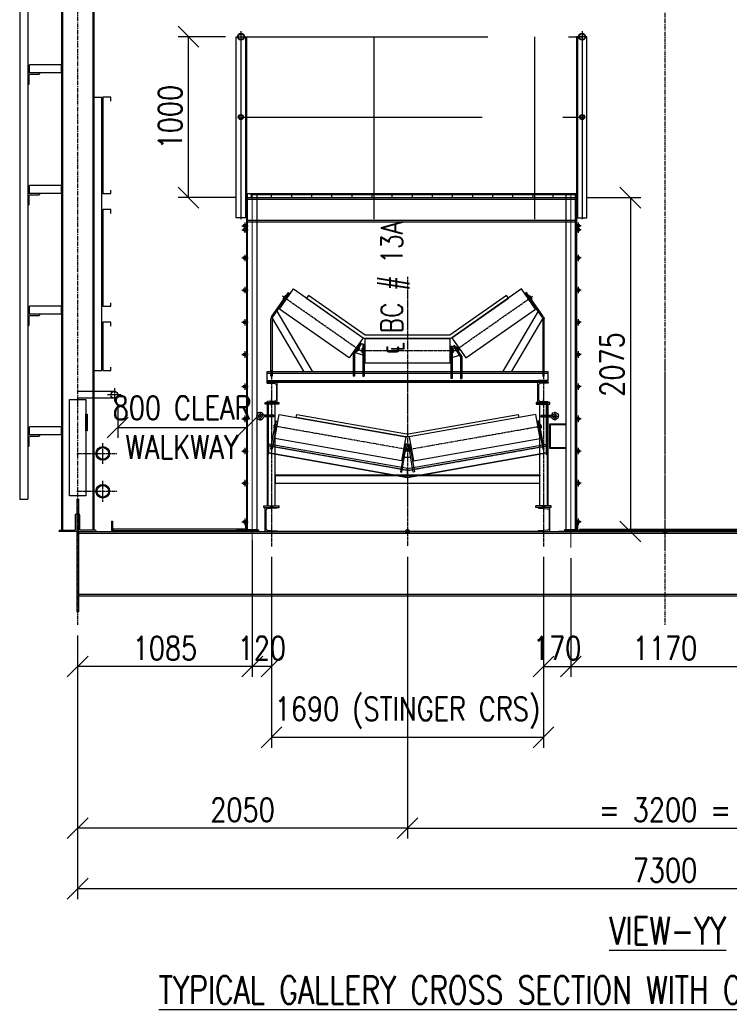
# Model space of a CAD drawing. Header units: inches. Extents: x -204116 to 930598, y -391373 to 256461.
# Tile 2 of 95: x 283117 to 287527, y -212808 to -206689. Entities that reach past the tile are written whole.
import ezdxf

# ---------------------------------------------------------------- set-up
doc = ezdxf.new("R2010")
doc.units = ezdxf.units.IN
doc.header["$LTSCALE"] = 10
doc.header["$MEASUREMENT"] = 0
doc.header["$PDMODE"] = 1
doc.header["$PDSIZE"] = 1000
for name, pattern in [('CENTER', [2, 1.25, -0.25, 0.25, -0.25]), ('CENTRE', [1.5, 0.75, -0.25, 0.25, -0.25]), ('HIDDEN', [0.375, 0.25, -0.125]), ('PHANTOM2', [1.25, 0.625, -0.125, 0.125, -0.125, 0.125, -0.125])]:
    doc.linetypes.add(name, pattern=pattern)
doc.layers.get('Defpoints').update_dxf_attribs({"lineweight": 25})
for name, color, linetype, lineweight in [('CENTER', 2, 'CENTER', 25), ('DIM', 6, 'Continuous', 25), ('HIDDEN', 1, 'HIDDEN', 25), ('PAH', 145, 'PHANTOM2', 9)]:
    doc.layers.add(name, color=color, linetype=linetype, lineweight=lineweight)
for name, color, linetype in [('CENTRE', 1, 'CENTER'), ('SS', 7, 'Continuous'), ('Steel Structure', 4, 'Continuous')]:
    doc.layers.add(name, color=color, linetype=linetype)
doc.styles.add('romans', font='romans.shx', dxfattribs={"width": 0.8})
doc.dimstyles.new('DIM225', dxfattribs={"dimscale": 500, "dimtxt": 2.25, "dimasz": 2, "dimexe": 1, "dimexo": 1, "dimtad": 1, "dimdec": 0, "dimzin": 9, "dimdsep": 46, "dimtxsty": 'romans', "dimblk": 'OBLIQUE', "dimcen": 0, "dimclrd": 1, "dimclre": 1, "dimclrt": 256, "dimadec": 1, "dimazin": 2, "dimtfac": 1, "dimtdec": 0, "dimtmove": 0, "dimatfit": 2, "dimfxl": 1, "dimtolj": 1, "dimtzin": 0, "dimarcsym": 0})

# ---------------------------------------------------------------- blocks, each defined once
blk = doc.blocks.new('_Oblique')
at = {"color": 0, "linetype": 'ByBlock', "lineweight": -2}
blk.add_line((-0.5, -0.5), (0.5, 0.5), dxfattribs=at)
blk = doc.blocks.new('*D591')
at = {"color": 1, "lineweight": -2, "transparency": 16777216}
for p, q in [((284682, -210026.7), (284682, -211213)), ((286372, -210026.7), (286372, -211213)), ((284682, -211148), (286372, -211148))]:
    blk.add_line(p, q, dxfattribs=at)
at = {"layer": 'Defpoints', "color": 0, "transparency": 16777216}
for p in [(284682, -209961.7), (286372, -209961.7), (286372, -211148)]:
    blk.add_point(p, dxfattribs=at)
at = {"color": 1, "lineweight": -2, "transparency": 16777216, "xscale": 130, "yscale": 130, "zscale": 130, "rotation": 180}
blk.add_blockref('_Oblique', (284682, -211148), dxfattribs=at)
at = {"color": 1, "lineweight": -2, "transparency": 16777216, "xscale": 130, "yscale": 130, "zscale": 130}
blk.add_blockref('_Oblique', (286372, -211148), dxfattribs=at)
at = {"transparency": 16777216, "insert": (285527, -210995.9), "char_height": 146.25, "attachment_point": 5, "style": 'romans'}
blk.add_mtext('\\A1;1690 (STINGER CRS)', dxfattribs=at)
blk = doc.blocks.new('*D592')
at = {"color": 1, "lineweight": -2, "transparency": 16777216}
for p, q in [((289040.9, -208669.2), (291453.3, -208669.2)), ((291388.3, -208669.2), (291388.3, -209869.2)), ((286437, -209869.2), (291453.3, -209869.2))]:
    blk.add_line(p, q, dxfattribs=at)
at = {"layer": 'Defpoints', "color": 0, "transparency": 16777216}
for p in [(288975.9, -208669.2), (286372, -209869.2), (291388.3, -209869.2)]:
    blk.add_point(p, dxfattribs=at)
at = {"color": 1, "lineweight": -2, "transparency": 16777216, "xscale": 130, "yscale": 130, "zscale": 130}
for p, rotation in [((291388.3, -208669.2), 90), ((291388.3, -209869.2), 270)]:
    blk.add_blockref('_Oblique', p, dxfattribs=dict(at, rotation=rotation))
at = {"transparency": 16777216, "insert": (291274.6, -209269.2), "char_height": 146.25, "attachment_point": 5, "rotation": 90, "style": 'romans'}
blk.add_mtext('\\A1;1200', dxfattribs=at)
blk = doc.blocks.new('A$C4F98441A')
for points in [[(0, 65), (1.8, 65, -0.414214), (6, 60.8), (6, 10.2, 0.414214), (10.2, 6), (60.8, 6, -0.414214), (65, 1.8), (65, 0)], [(0, 65), (0, 65, -1.175578), (0, 65), (0, 0), (65, 0)]]:
    blk.add_lwpolyline(points, format="xyb")
blk = doc.blocks.new('*D595')
at = {"color": 1, "lineweight": -2, "transparency": 16777216}
for p, q in [((284562, -209924.2), (284562, -210773.3)), ((284682, -210026.7), (284682, -210773.3)), ((284682, -210708.3), (284562, -210708.3))]:
    blk.add_line(p, q, dxfattribs=at)
at = {"layer": 'Defpoints', "color": 0, "transparency": 16777216}
for p in [(284562, -209859.2, 1126582803.5), (284682, -209961.7), (284562, -210708.3)]:
    blk.add_point(p, dxfattribs=at)
at = {"color": 1, "lineweight": -2, "transparency": 16777216, "xscale": 130, "yscale": 130, "zscale": 130, "rotation": 180}
blk.add_blockref('_Oblique', (284562, -210708.3), dxfattribs=at)
at = {"color": 1, "lineweight": -2, "transparency": 16777216, "xscale": 130, "yscale": 130, "zscale": 130}
blk.add_blockref('_Oblique', (284682, -210708.3), dxfattribs=at)
at = {"transparency": 16777216, "insert": (284622, -210594.6), "char_height": 146.25, "attachment_point": 5, "style": 'romans'}
blk.add_mtext('\\A1;120', dxfattribs=at)
blk = doc.blocks.new('*D596')
at = {"color": 1, "lineweight": -2, "transparency": 16777216}
for p, q in [((285527, -210026.7), (285527, -211778.2)), ((288727, -210026.7), (288727, -211778.2)), ((285527, -211713.2), (288727, -211713.2))]:
    blk.add_line(p, q, dxfattribs=at)
at = {"layer": 'Defpoints', "color": 0, "transparency": 16777216}
for p in [(285527, -209961.7), (288727, -209961.7), (288727, -211713.2)]:
    blk.add_point(p, dxfattribs=at)
at = {"color": 1, "lineweight": -2, "transparency": 16777216, "xscale": 130, "yscale": 130, "zscale": 130, "rotation": 180}
blk.add_blockref('_Oblique', (285527, -211713.2), dxfattribs=at)
at = {"color": 1, "lineweight": -2, "transparency": 16777216, "xscale": 130, "yscale": 130, "zscale": 130}
blk.add_blockref('_Oblique', (288727, -211713.2), dxfattribs=at)
at = {"transparency": 16777216, "insert": (287127, -211599.5), "char_height": 146.25, "attachment_point": 5, "style": 'romans'}
blk.add_mtext('\\A1;= 3200 =', dxfattribs=at)
blk = doc.blocks.new('*D598')
at = {"color": 1, "lineweight": -2, "transparency": 16777216}
for p, q in [((285527, -210026.7), (285527, -211778.2)), ((283477, -210514.8), (283477, -211778.2)), ((285527, -211713.2), (283477, -211713.2))]:
    blk.add_line(p, q, dxfattribs=at)
at = {"layer": 'Defpoints', "color": 0, "transparency": 16777216}
for p in [(285527, -209961.7), (283477, -210449.8), (283477, -211713.2)]:
    blk.add_point(p, dxfattribs=at)
at = {"color": 1, "lineweight": -2, "transparency": 16777216, "xscale": 130, "yscale": 130, "zscale": 130, "rotation": 180}
blk.add_blockref('_Oblique', (283477, -211713.2), dxfattribs=at)
at = {"color": 1, "lineweight": -2, "transparency": 16777216, "xscale": 130, "yscale": 130, "zscale": 130}
blk.add_blockref('_Oblique', (285527, -211713.2), dxfattribs=at)
at = {"transparency": 16777216, "insert": (284502, -211599.5), "char_height": 146.25, "attachment_point": 5, "style": 'romans'}
blk.add_mtext('\\A1;2050', dxfattribs=at)
blk = doc.blocks.new('*D599')
at = {"color": 1, "lineweight": -2, "transparency": 16777216}
for p, q in [((283477, -210514.8), (283477, -212153.3)), ((290777, -210514.8), (290777, -212153.3)), ((283477, -212088.3), (290777, -212088.3))]:
    blk.add_line(p, q, dxfattribs=at)
at = {"layer": 'Defpoints', "color": 0, "transparency": 16777216}
for p in [(283477, -210449.8), (290777, -210449.8), (290777, -212088.3)]:
    blk.add_point(p, dxfattribs=at)
at = {"color": 1, "lineweight": -2, "transparency": 16777216, "xscale": 130, "yscale": 130, "zscale": 130, "rotation": 180}
blk.add_blockref('_Oblique', (283477, -212088.3), dxfattribs=at)
at = {"color": 1, "lineweight": -2, "transparency": 16777216, "xscale": 130, "yscale": 130, "zscale": 130}
blk.add_blockref('_Oblique', (290777, -212088.3), dxfattribs=at)
at = {"transparency": 16777216, "insert": (287127, -211974.5), "char_height": 146.25, "attachment_point": 5, "style": 'romans'}
blk.add_mtext('\\A1;7300', dxfattribs=at)
blk = doc.blocks.new('*D601')
at = {"color": 1, "lineweight": -2, "transparency": 16777216}
for p, q in [((286372, -210026.7), (286372, -210773.3)), ((286542, -210034.2), (286542, -210773.3)), ((286372, -210708.3), (286542, -210708.3))]:
    blk.add_line(p, q, dxfattribs=at)
at = {"layer": 'Defpoints', "color": 0, "transparency": 16777216}
for p in [(286372, -209961.7), (286542, -209969.2, 1126582803.5), (286542, -210708.3)]:
    blk.add_point(p, dxfattribs=at)
at = {"color": 1, "lineweight": -2, "transparency": 16777216, "xscale": 130, "yscale": 130, "zscale": 130, "rotation": 180}
blk.add_blockref('_Oblique', (286372, -210708.3), dxfattribs=at)
at = {"color": 1, "lineweight": -2, "transparency": 16777216, "xscale": 130, "yscale": 130, "zscale": 130}
blk.add_blockref('_Oblique', (286542, -210708.3), dxfattribs=at)
at = {"transparency": 16777216, "insert": (286457, -210594.6), "char_height": 146.25, "attachment_point": 5, "style": 'romans'}
blk.add_mtext('\\A1;170', dxfattribs=at)
blk = doc.blocks.new('cabletray')
for p, q in [((-100, 150), (-100, 145)), ((-100, 5), (-100, 0))]:
    blk.add_line(p, q)
for points in [[(-100, 150), (0, 150), (0, 0), (-100, 0)], [(-100, 145), (-5, 145), (-5, 5), (-100, 5)]]:
    blk.add_lwpolyline(points)
blk = doc.blocks.new('*D586')
at = {"color": 1, "lineweight": -2, "transparency": 16777216}
for p, q in [((284562, -209930.5), (284562, -210773.3)), ((283477, -210514.8), (283477, -210773.3)), ((284562, -210708.3), (283477, -210708.3))]:
    blk.add_line(p, q, dxfattribs=at)
at = {"layer": 'Defpoints', "color": 0, "transparency": 16777216}
for p in [(284562, -209865.5, 1102998278.8), (283477, -210449.8), (283477, -210708.3)]:
    blk.add_point(p, dxfattribs=at)
at = {"color": 1, "lineweight": -2, "transparency": 16777216, "xscale": 130, "yscale": 130, "zscale": 130, "rotation": 180}
blk.add_blockref('_Oblique', (283477, -210708.3), dxfattribs=at)
at = {"color": 1, "lineweight": -2, "transparency": 16777216, "xscale": 130, "yscale": 130, "zscale": 130}
blk.add_blockref('_Oblique', (284562, -210708.3), dxfattribs=at)
at = {"transparency": 16777216, "insert": (284019.5, -210594.6), "char_height": 146.25, "attachment_point": 5, "style": 'romans'}
blk.add_mtext('\\A1;1085', dxfattribs=at)
blk = doc.blocks.new('c')
for p, q in [((12.5, 0), (-12.5, 0)), ((0, 12.5), (0, -12.5))]:
    blk.add_line(p, q)
blk.add_circle((0, 0), 12.5)
blk = doc.blocks.new('dsgsgasdg')
at = {"layer": 'CENTER'}
for p, q in [((0, 1070.1), (0, -98)), ((570.8, 1030.2), (570.8, 41.7)), ((529.2, 959.8), (612.4, 959.8)), ((529.2, 459.8), (612.4, 459.8))]:
    blk.add_line(p, q, dxfattribs=at)
at = {"layer": 'Steel Structure'}
for p, q in [((550, 959.8), (550, 45.6)), ((591.6, 959.8), (591.6, 45.6)), ((591.6, 45.6), (550, 45.6))]:
    blk.add_line(p, q, dxfattribs=at)
blk.add_lwpolyline([(528.3, 6), (-528.3, 6), (-528.3, 15), (528.3, 15)], close=True, dxfattribs=at)
for centre in [(570.8, 959.8), (570.8, 459.8)]:
    blk.add_circle(centre, 20.8, dxfattribs=at)
blk.add_blockref('c', (0, 0))
blk.add_blockref('A$C4F98441A', (-550, 0), dxfattribs=at)
at = {"layer": 'Steel Structure', "xscale": -1}
blk.add_blockref('A$C4F98441A', (550, 0), dxfattribs=at)
blk = doc.blocks.new('gdrgdgsr')
at = {"layer": 'DIM', "color": 8}
for p, q in [((0, 0), (0, -1700)), ((0, 0), (50, 0)), ((50, -1700), (50, 0)), ((0, -1700), (50, -1700))]:
    blk.add_line(p, q, dxfattribs=at)
at = {"layer": 'DIM', "color": 1}
for points in [[(107.4, -24.8), (107.4, 0), (57.4, 0), (57.4, -600), (107.4, -600), (107.4, -579.6)], [(107.4, -724.8), (107.4, -700), (57.4, -700), (57.4, -1300), (107.4, -1300), (107.4, -1279.6)], [(107.4, -1424.8), (107.4, -1400), (57.4, -1400), (57.4, -1700), (107.4, -1700), (107.4, -1679.6)]]:
    blk.add_lwpolyline(points, dxfattribs=at)
blk = doc.blocks.new('*D588')
at = {"color": 1, "lineweight": -2, "transparency": 16777216}
for p, q in [((283726, -209084.4), (283726, -209287.8)), ((284526, -209032.2), (284526, -209287.8)), ((283726, -209222.8), (284526, -209222.8))]:
    blk.add_line(p, q, dxfattribs=at)
at = {"layer": 'Defpoints', "color": 0, "transparency": 16777216}
for p in [(284526, -208967.2), (283726, -209019.4), (284526, -209222.8)]:
    blk.add_point(p, dxfattribs=at)
at = {"color": 1, "lineweight": -2, "transparency": 16777216, "xscale": 130, "yscale": 130, "zscale": 130, "rotation": 180}
blk.add_blockref('_Oblique', (283726, -209222.8), dxfattribs=at)
at = {"color": 1, "lineweight": -2, "transparency": 16777216, "xscale": 130, "yscale": 130, "zscale": 130}
blk.add_blockref('_Oblique', (284526, -209222.8), dxfattribs=at)
at = {"transparency": 16777216, "insert": (284126, -209222.8), "char_height": 146.25, "attachment_point": 5, "style": 'romans'}
blk.add_mtext('\\A1;800 CLEAR\\PWALKWAY', dxfattribs=at)
blk = doc.blocks.new('*D589')
at = {"color": 1, "lineweight": -2, "transparency": 16777216}
for p, q in [((286542, -210034.2), (286542, -210773.4)), ((287712, -210034.2), (287712, -210773.4)), ((286542, -210708.4), (287712, -210708.4))]:
    blk.add_line(p, q, dxfattribs=at)
at = {"layer": 'Defpoints', "color": 0, "transparency": 16777216}
for p in [(286542, -209969.2, 1126582803.5), (287712, -209969.2, 1126582803.5), (287712, -210708.4)]:
    blk.add_point(p, dxfattribs=at)
at = {"color": 1, "lineweight": -2, "transparency": 16777216, "xscale": 130, "yscale": 130, "zscale": 130, "rotation": 180}
blk.add_blockref('_Oblique', (286542, -210708.4), dxfattribs=at)
at = {"color": 1, "lineweight": -2, "transparency": 16777216, "xscale": 130, "yscale": 130, "zscale": 130}
blk.add_blockref('_Oblique', (287712, -210708.4), dxfattribs=at)
at = {"transparency": 16777216, "insert": (287127, -210594.6), "char_height": 146.25, "attachment_point": 5, "style": 'romans'}
blk.add_mtext('\\A1;1170', dxfattribs=at)
blk = doc.blocks.new('A$C4DF90678')
for p, q in [((33.9, 6.5), (26.3, 0)), ((101.8, -3.2), (35.3, -3.2)), ((101.8, -13.2), (38.8, -13.2)), ((101.8, -3.2), (101.8, -13.2))]:
    blk.add_line(p, q)
for centre, radius, start, end in [((16.8, -8.2), 22.5, 40.81865, 347.16041), ((16.8, -8.2), 12.5, 40.81865, 356.90142), ((35.3, -9.2), 6, 90, 176.90142)]:
    blk.add_arc(centre, radius, start, end)
at = {"layer": 'CENTRE', "ltscale": 2}
for p, q in [((16.8, 19.3), (16.8, -35.7)), ((105.7, -8.2), (-10.7, -8.2))]:
    blk.add_line(p, q, dxfattribs=at)
blk = doc.blocks.new('*D603')
at = {"color": 1, "lineweight": -2, "transparency": 16777216}
for p, q in [((284397, -206794.2), (284101.1, -206794.2)), ((284166.1, -207794.2), (284166.1, -206794.2)), ((284462, -207794.2), (284101.1, -207794.2))]:
    blk.add_line(p, q, dxfattribs=at)
at = {"layer": 'Defpoints', "color": 0, "transparency": 16777216}
for p in [(284166.1, -206794.2), (284462, -206794.2, 599003346.4), (284527, -207794.2, 599003346.4)]:
    blk.add_point(p, dxfattribs=at)
at = {"color": 1, "lineweight": -2, "transparency": 16777216, "xscale": 130, "yscale": 130, "zscale": 130}
for p, rotation in [((284166.1, -206794.2), 90), ((284166.1, -207794.2), 270)]:
    blk.add_blockref('_Oblique', p, dxfattribs=dict(at, rotation=rotation))
at = {"transparency": 16777216, "insert": (284052.4, -207294.2), "char_height": 146.25, "attachment_point": 5, "rotation": 90, "style": 'romans'}
blk.add_mtext('\\A1;1000', dxfattribs=at)
blk = doc.blocks.new('*D590')
at = {"color": 1, "lineweight": -2, "transparency": 16777216}
for p, q in [((286642, -207794.2), (286977.1, -207794.2)), ((286912.1, -207794.2), (286912.1, -209869.2)), ((286657.1, -209869.2), (286977.1, -209869.2))]:
    blk.add_line(p, q, dxfattribs=at)
at = {"layer": 'Defpoints', "color": 0, "transparency": 16777216}
for p in [(286577, -207794.2, 697724271.9), (286592.1, -209869.2), (286912.1, -209869.2)]:
    blk.add_point(p, dxfattribs=at)
at = {"color": 1, "lineweight": -2, "transparency": 16777216, "xscale": 130, "yscale": 130, "zscale": 130}
for p, rotation in [((286912.1, -207794.2), 90), ((286912.1, -209869.2), 270)]:
    blk.add_blockref('_Oblique', p, dxfattribs=dict(at, rotation=rotation))
at = {"transparency": 16777216, "insert": (286798.3, -208831.7), "char_height": 146.25, "attachment_point": 5, "rotation": 90, "style": 'romans'}
blk.add_mtext('\\A1;2075', dxfattribs=at)
blk = doc.blocks.new('idler 152.4 x 530')
at = {"color": 8}
for p, q in [((-278, -8.7), (-269, 8.7)), ((-278, 8.7), (-269, -8.7)), ((278, -8.7), (269, 8.7)), ((278, 8.7), (269, -8.7))]:
    blk.add_line(p, q, dxfattribs=at)
for points in [[(-265, 76.2), (-265, -76.2), (265, -76.2), (265, 76.2)], [(-278, -8.7), (-269, -8.7), (-269, 8.7), (-278, 8.7)], [(278, -8.7), (269, -8.7), (269, 8.7), (278, 8.7)]]:
    blk.add_lwpolyline(points, close=True)
for points in [[(-281, 12.5), (-283, 10.6), (-283, -10.6), (-281, -12.5)], [(-265, -12.5), (-281, -12.5), (-281, 12.5), (-265, 12.5)], [(265, -12.5), (281, -12.5), (281, 12.5), (265, 12.5)], [(281, 12.5), (283, 10.6), (283, -10.6), (281, -12.5)]]:
    blk.add_lwpolyline(points)
at = {"layer": 'CENTER'}
blk.add_line((-294.3, 0), (294.3, 0), dxfattribs=at)
blk = doc.blocks.new('idler 152.4 x 800')
at = {"color": 8}
for p, q in [((-413, -8.7), (-404, 8.7)), ((-413, 8.7), (-404, -8.7)), ((413, -8.7), (404, 8.7)), ((413, 8.7), (404, -8.7))]:
    blk.add_line(p, q, dxfattribs=at)
for points in [[(-400, 76.2), (-400, -76.2), (400, -76.2), (400, 76.2)], [(-413, -8.7), (-404, -8.7), (-404, 8.7), (-413, 8.7)], [(413, -8.7), (404, -8.7), (404, 8.7), (413, 8.7)]]:
    blk.add_lwpolyline(points, close=True)
for points in [[(-416, 12.5), (-418, 10.6), (-418, -10.6), (-416, -12.5)], [(-400, -12.5), (-416, -12.5), (-416, 12.5), (-400, 12.5)], [(400, -12.5), (416, -12.5), (416, 12.5), (400, 12.5)], [(416, 12.5), (418, 10.6), (418, -10.6), (416, -12.5)]]:
    blk.add_lwpolyline(points)
at = {"layer": 'CENTER'}
blk.add_line((-423.6, 0), (423.6, 0), dxfattribs=at)
at = {"rotation": 350.0000000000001}
blk.add_blockref('A$C4DF90678', (-1303.7, 374.8), dxfattribs=at)
at = {"xscale": -1.000000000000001, "rotation": 350.0000000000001}
blk.add_blockref('A$C4DF90678', (531.6, 51.1), dxfattribs=at)
blk = doc.blocks.new('A$C11B62F13')
at = {"color": 8}
for p, q in [((-24.8, 40.3), (-24.8, -159)), ((-16.8, 40.3), (-24.8, 40.3)), ((-16.8, 40.3), (-9.4, 42.6)), ((-16.8, 40.3), (-16.8, -159)), ((-2.8, 47.2), (-9.4, 42.6)), ((35.4, -21.3), (-9.4, 42.6)), ((43.4, -18.8), (-2.8, 47.2)), ((-16.8, -27.8), (29.7, -13.2)), ((43.4, -18.8), (35.4, -21.3)), ((35.4, -21.3), (35.4, -159)), ((43.4, -18.8), (43.4, -159)), ((-16.8, -159), (-24.8, -159)), ((35.4, -159), (43.4, -159))]:
    blk.add_line(p, q, dxfattribs=at)
blk = doc.blocks.new('sidestrip')
at = {"color": 8}
for p, q in [((-92.4, -110.4), (13, 40.1)), ((-85.9, -115), (19.5, 35.6)), ((13, 40.1), (19.5, 35.6)), ((-87.9, -119.1), (108.2, -451.8)), ((-59.7, -76.4), (161.2, -451.8)), ((-96.6, -479.7), (-96.6, -123.6)), ((-88.6, -123.6), (-88.6, -479.7)), ((-88.6, -479.7), (-96.6, -479.7))]:
    blk.add_line(p, q, dxfattribs=at)
for radius in [23, 15]:
    blk.add_arc((-73.6, -123.6), radius, 145, 180, dxfattribs=at)
blk = doc.blocks.new('A$C5D5047CE')
h = blk.add_hatch(color=256)
h.dxf.hatch_style = 1
h.paths.add_polyline_path([(0, 0), (9, 0), (9, -8), (0, -8)])
h.paths.add_polyline_path([(-9, 0), (0, 0), (0, -8), (-9, -8)])
for p, q in [((-9, -8), (-9, 0)), ((9, -8), (9, 0))]:
    blk.add_line(p, q)
blk.add_lwpolyline([(35, 0), (-13.6, 0, 0.414214), (-27.5, -16.9), (-27.5, -325), (-19.5, -325), (-19.5, -13.9, -0.414214), (-13.6, -8), (35, -8)], format="xyb", close=True)
at = {"layer": 'CENTER', "ltscale": 2}
blk.add_line((0, -19.8), (0, 22.3), dxfattribs=at)
blk = doc.blocks.new('A$C0A2C32C1')
blk.add_line((9.7, -54.8), (-868.2, -54.8))
blk.add_lwpolyline([(0, 0), (-877.8, 0), (-868.2, -54.8), (9.7, -54.8)], close=True)
at = {"layer": 'HIDDEN', "color": 3, "linetype": 'HIDDEN'}
blk.add_line((2, -11.4), (-875.8, -11.4), dxfattribs=at)
blk = doc.blocks.new('center')
at = {"color": 8}
for p, q in [((-5.3, 33.9), (5.3, 33.9)), ((-19.4, -46.1), (19.4, -46.1))]:
    blk.add_line(p, q, dxfattribs=at)
for points in [[(-35.9, -140), (-5.3, 33.9), (-13.2, 35.3), (-43.8, -138.6)], [(35.9, -140), (5.3, 33.9), (13.2, 35.3), (43.8, -138.6)]]:
    blk.add_lwpolyline(points, close=True, dxfattribs=at)
blk = doc.blocks.new('conv. gallery wanakbori 1400')
for p, q in [((823, 345), (-823, 345)), ((823, 350), (823, 345)), ((-892.5, 160), (-797.5, 160)), ((-892.5, 150), (-892.5, 160)), ((-892.5, 150), (-797.5, 150)), ((-797.5, 150), (-797.5, 160)), ((892.5, 160), (797.5, 160)), ((797.5, 150), (797.5, 160)), ((892.5, 150), (797.5, 150)), ((892.5, 150), (892.5, 160)), ((804.4, 0), (-805, 0))]:
    blk.add_line(p, q)
at = {"color": 181}
for points in [[(616, 1466.5), (263.9, 1220), (-263.9, 1220), (-616, 1466.5), (-627.4, 1450.1), (-275.4, 1203.6, 0.153915), (-263.9, 1200), (263.9, 1200, 0.153915), (275.4, 1203.6), (627.4, 1450.1)], [(691.2, 708.2), (10, 588.1, -0.087489), (-10, 588.1), (-691.2, 708.2), (-687.7, 727.9), (-6.5, 607.8, 0.087489), (6.5, 607.8), (687.7, 727.9)]]:
    blk.add_lwpolyline(points, format="xyb", close=True, dxfattribs=at)
for points in [[(875, 992.8), (-875, 992.8), (-875, 938), (875, 938)], [(-800, 792), (-885, 792), (-885, 802), (-800, 802)], [(800, 792), (885, 792), (885, 802), (800, 802)], [(-873, 160), (-823, 160), (-823, 792), (-873, 792)], [(873, 160), (823, 160), (823, 792), (873, 792)], [(-823, 300), (823, 300), (823, 350), (-823, 350)]]:
    blk.add_lwpolyline(points, close=True)
at = {"color": 4}
blk.add_lwpolyline([(-875, 927), (875, 927), (875, 930), (-875, 930)], close=True, dxfattribs=at)
for points in [[(-810, 927), (-875, 927, 0.414214), (-870, 922), (-824.5, 918.9, -0.414214), (-815, 909.4), (-815, 819.6, -0.414214), (-824.5, 810.1), (-870, 807, 0.414214), (-875, 802), (-810, 802)], [(-810, 927), (-875, 927, 0.414214), (-870, 922), (-824.5, 918.9, -0.414214), (-815, 909.4), (-815, 819.6, -0.414214), (-824.5, 810.1), (-870, 807, 0.414214), (-875, 802), (-810, 802)], [(810, 927), (875, 927, -0.414214), (870, 922), (824.5, 918.9, 0.414214), (815, 909.4), (815, 819.6, 0.414214), (824.5, 810.1), (870, 807, -0.414214), (875, 802), (810, 802)], [(810, 927), (875, 927, -0.414214), (870, 922), (824.5, 918.9, 0.414214), (815, 909.4), (815, 819.6, 0.414214), (824.5, 810.1), (870, 807, -0.414214), (875, 802), (810, 802)]]:
    blk.add_lwpolyline(points, format="xyb", close=True)
at = {"color": 2}
for points in [[(-812.5, 938), (-812.5, 930), (-872.5, 930), (-872.5, 938)], [(812.5, 938), (812.5, 930), (872.5, 930), (872.5, 938)]]:
    blk.add_lwpolyline(points, close=True, dxfattribs=at)
at = {"color": 8}
for points in [[(-848.4, 512.2), (-817.8, 686.1), (-809.9, 684.7), (-840.5, 510.8)], [(848.4, 512.2), (817.8, 686.1), (809.9, 684.7), (840.5, 510.8)]]:
    blk.add_lwpolyline(points, close=True, dxfattribs=at)
at = {"layer": 'CENTER'}
for p, q in [((0, 1582.6), (0, -92.6)), ((-845, 1003.2), (-845, -92.6)), ((845, 1003.2), (845, -92.6)), ((-845, 183.4), (-845, 133.3)), ((845, 183.4), (845, 133.3))]:
    blk.add_line(p, q, dxfattribs=at)
at = {"layer": 'HIDDEN', "color": 3, "linetype": 'HIDDEN'}
for p, q in [((875, 981.4), (-875, 981.4)), ((-868, 792), (-868, 160)), ((868, 792), (868, 160))]:
    blk.add_line(p, q, dxfattribs=at)
at = {"layer": 'HIDDEN'}
for p, q in [((-854, 160), (-854, 150)), ((-836, 160), (-836, 150)), ((836, 160), (836, 150)), ((854, 160), (854, 150))]:
    blk.add_line(p, q, dxfattribs=at)
at = {"layer": 'Steel Structure'}
for points in [[(-885, 150), (-810, 150, -0.414214), (-815, 145), (-869.6, 141, 0.414214), (-879.6, 131), (-879.6, 19, 0.414214), (-869.6, 9), (-815, 5, -0.414214), (-810, 0), (-885, 0)], [(885, 150), (810, 150, 0.414214), (815, 145), (869.6, 141, -0.414214), (879.6, 131), (879.6, 19, -0.414214), (869.6, 9), (815, 5, 0.414214), (810, 0), (885, 0)]]:
    blk.add_lwpolyline(points, format="xyb", close=True, dxfattribs=at)
at = {"color": 8}
blk.add_blockref('sidestrip', (-752.4, 1444.6), dxfattribs=at)
for name, p, xscale, rotation in [('idler 152.4 x 530', (-535.3, 1292.6), -1, 325), ('idler 152.4 x 800', (-417.2, 582.5), -0.9999999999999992, 350.0000000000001), ('A$C0A2C32C1', (0, 391), -0.9999999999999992, 9.999999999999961)]:
    blk.add_blockref(name, p, dxfattribs=dict(xscale=xscale, rotation=rotation))
for name, p, rotation in [('idler 152.4 x 530', (535.3, 1292.6), 35), ('idler 152.4 x 800', (417.2, 582.5), 9.999999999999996), ('A$C0A2C32C1', (0, 391), 350.0000000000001)]:
    blk.add_blockref(name, p, dxfattribs=dict(rotation=rotation))
at = {"color": 8, "xscale": -1}
blk.add_blockref('sidestrip', (752.4, 1444.6), dxfattribs=at)
at = {"xscale": -1}
for name, p in [('A$C11B62F13', (-294.3, 1123.8)), ('A$C5D5047CE', (845, 802))]:
    blk.add_blockref(name, p, dxfattribs=at)
for name, p in [('idler 152.4 x 530', (0, 1123.8)), ('A$C11B62F13', (294.3, 1109)), ('A$C5D5047CE', (-845, 802)), ('center', (0, 508.9)), ('c', (0, 0))]:
    blk.add_blockref(name, p)

msp = doc.modelspace()

# ---------------------------------------------------------------- linework, layer by layer
at = {"color": 1, "linetype": 'CENTRE', "ltscale": 200}
for p, q in [((284492, -206760.4), (284492, -207928.4)), ((286612, -206760.4), (286612, -207928.4)), ((284527, -206794.2), (286612, -206794.2)), ((285317, -206794.2, -599004106.9), (285317, -207928.4, -599004106.9)), ((286317, -206794.2, -599004106.9), (286317, -207928.4, -599004106.9)), ((284492, -207294.2), (286612, -207294.2, 7587008.3)), ((284496.8, -207969.2, -1296727190.8), (284536.8, -207969.2, -1296727190.8)), ((284516.8, -207949.2, -98720498), (284516.8, -207989.2, -98720498)), ((284516.8, -207974.2, -599003679.4), (284516.8, -208014.2, -599003679.4)), ((286607.2, -207969.2, -1296727190.8), (286567.2, -207969.2, -1296727190.8)), ((286587.2, -207949.2, -98720498), (286587.2, -207989.2, -98720498)), ((286587.2, -207974.2, -599003679.4), (286587.2, -208014.2, -599003679.4)), ((284496.8, -207994.2, -1797010372.3), (284536.8, -207994.2, -1797010372.3)), ((286607.2, -207994.2, -1797010372.3), (286567.2, -207994.2, -1797010372.3)), ((284496.8, -208169.2, -1296727190.8), (284536.8, -208169.2, -1296727190.8)), ((284516.8, -208149.2, -98720498), (284516.8, -208189.2, -98720498)), ((286607.2, -208169.2, -1296727190.8), (286567.2, -208169.2, -1296727190.8)), ((286587.2, -208149.2, -98720498), (286587.2, -208189.2, -98720498)), ((284516.8, -208349.2, -98720498), (284516.8, -208389.2, -98720498)), ((286587.2, -208349.2, -98720498), (286587.2, -208389.2, -98720498)), ((284496.8, -208369.2, -1296727190.8), (284536.8, -208369.2, -1296727190.8)), ((286607.2, -208369.2, -1296727190.8), (286567.2, -208369.2, -1296727190.8)), ((284496.8, -208569.2, -1296727190.8), (284536.8, -208569.2, -1296727190.8)), ((284516.8, -208549.2, -98720498), (284516.8, -208589.2, -98720498)), ((286607.2, -208569.2, -1296727190.8), (286567.2, -208569.2, -1296727190.8)), ((286587.2, -208549.2, -98720498), (286587.2, -208589.2, -98720498)), ((284496.8, -208769.2, -1296727190.8), (284536.8, -208769.2, -1296727190.8)), ((284516.8, -208749.2, -98720498), (284516.8, -208789.2, -98720498)), ((286607.2, -208769.2, -1296727190.8), (286567.2, -208769.2, -1296727190.8)), ((286587.2, -208749.2, -98720498), (286587.2, -208789.2, -98720498)), ((284516.8, -208949.2, -98720498), (284516.8, -208989.2, -98720498)), ((286587.2, -208949.2, -98720498), (286587.2, -208989.2, -98720498)), ((284496.8, -208969.2, -1296727190.8), (284536.8, -208969.2, -1296727190.8)), ((286607.2, -208969.2, -1296727190.8), (286567.2, -208969.2, -1296727190.8)), ((284516.8, -209149.2, -98720498), (284516.8, -209189.2, -98720498)), ((286587.2, -209149.2, -98720498), (286587.2, -209189.2, -98720498)), ((284496.8, -209169.2, -1296727190.8), (284536.8, -209169.2, -1296727190.8)), ((286607.2, -209169.2, -1296727190.8), (286567.2, -209169.2, -1296727190.8)), ((284496.8, -209369.2, -1296727190.8), (284536.8, -209369.2, -1296727190.8)), ((284516.8, -209349.2, -98720498), (284516.8, -209389.2, -98720498)), ((286607.2, -209369.2, -1296727190.8), (286567.2, -209369.2, -1296727190.8)), ((286587.2, -209349.2, -98720498), (286587.2, -209389.2, -98720498)), ((284496.8, -209569.2, -1296727190.8), (284536.8, -209569.2, -1296727190.8)), ((284516.8, -209549.2, -98720498), (284516.8, -209589.2, -98720498)), ((286607.2, -209569.2, -1296727190.8), (286567.2, -209569.2, -1296727190.8)), ((286587.2, -209549.2, -98720498), (286587.2, -209589.2, -98720498)), ((284496.8, -209809.2, -1296727190.8), (284536.8, -209809.2, -1296727190.8)), ((284516.8, -209789.2, -98720498), (284516.8, -209829.2, -98720498)), ((286607.2, -209809.2, -1296727190.8), (286567.2, -209809.2, -1296727190.8)), ((286587.2, -209789.2, -98720498), (286587.2, -209829.2, -98720498))]:
    msp.add_line(p, q, dxfattribs=at)
at = {"color": 0}
for p, q in [((284462, -207919.2), (284462, -206794.2)), ((284462, -206794.2), (284527, -206794.2)), ((284520, -206794.2), (284514, -206794.2)), ((284521, -206794.2), (284521, -207919.2)), ((284527, -206794.2), (284527, -207919.2)), ((286577, -206794.2), (286577, -207919.2)), ((286642, -206794.2), (286577, -206794.2)), ((286583, -206794.2), (286583, -207919.2)), ((286584, -206794.2), (286590, -206794.2)), ((286642, -207919.2), (286642, -206794.2)), ((284527, -207455.8, -71424649.8), (284527, -209859.2, 1027867687.9)), ((286577, -207455.8, -71424649.8), (286577, -209859.2, 1027867687.9)), ((284592, -209859.2, 1027867687.9), (284592, -207769.2, -25817699.7)), ((286512, -209859.2, 1027867687.9), (286512, -207769.2, -25817699.7)), ((284527, -207919.2), (284462, -207919.2)), ((286577, -207919.2), (286642, -207919.2)), ((284594.5, -209859.2, 428858531.6), (284529.5, -209859.2, 428858531.6)), ((286509.5, -209859.2, 428858531.6), (286574.5, -209859.2, 428858531.6))]:
    msp.add_line(p, q, dxfattribs=at)
for p, q in [((284527, -207769.2, -599003346.4), (286577, -207769.2, -1198007453.3)), ((284527, -207794.2, -599003346.4), (286577, -207794.2, -1198007453.3)), ((284527, -207804.2, -599003346.4), (286577, -207804.2, -1198007453.3)), ((284527, -207934.2, -599003346.4), (286577, -207934.2, -1198007453.3)), ((284527, -207944.2, -599003346.4), (286577, -207944.2, -1198007453.3)), ((284514.5, -209869.2, -98720498), (284639.5, -209869.2, -98720498)), ((286589.5, -209869.2, -98720498), (286464.5, -209869.2, -98720498))]:
    msp.add_line(p, q)
at = {"color": 2, "ltscale": 400}
for p, q in [((284533, -209859.2, 1027867687.9), (284533, -207769.2, -22348172.9)), ((286571, -209859.2, 1027867687.9), (286571, -207769.2, -22348172.9))]:
    msp.add_line(p, q, dxfattribs=at)
at = {"color": 1}
for p, q in [((284552, -207775.4, -1562368372.1), (286577, -207775.4, -1562368372.1)), ((284557.6, -207794.2, -1562368372.1), (284557.6, -207769.2, -1562368372.1)), ((284682.6, -207794.2, -1562368372.1), (284682.6, -207769.2, -1562368372.1)), ((284807.6, -207794.2, -1562368372.1), (284807.6, -207769.2, -1562368372.1)), ((284932.6, -207794.2, -1562368372.1), (284932.6, -207769.2, -1562368372.1)), ((285057.6, -207794.2, -1562368372.1), (285057.6, -207769.2, -1562368372.1)), ((285182.6, -207794.2, -1562368372.1), (285182.6, -207769.2, -1562368372.1)), ((285307.6, -207794.2, -1562368372.1), (285307.6, -207769.2, -1562368372.1)), ((285432.6, -207794.2, -1562368372.1), (285432.6, -207769.2, -1562368372.1)), ((285557.6, -207794.2, -1562368372.1), (285557.6, -207769.2, -1562368372.1)), ((285682.6, -207794.2, -1562368372.1), (285682.6, -207769.2, -1562368372.1)), ((285807.6, -207794.2, -1562368372.1), (285807.6, -207769.2, -1562368372.1)), ((285932.6, -207794.2, -1562368372.1), (285932.6, -207769.2, -1562368372.1)), ((286057.6, -207794.2, -1562368372.1), (286057.6, -207769.2, -1562368372.1)), ((286182.6, -207794.2, -1562368372.1), (286182.6, -207769.2, -1562368372.1)), ((286307.6, -207794.2, -1562368372.1), (286307.6, -207769.2, -1562368372.1)), ((286432.6, -207794.2, -1562368372.1), (286432.6, -207769.2, -1562368372.1))]:
    msp.add_line(p, q, dxfattribs=at)
at = {"elevation": -697724271.9}
for points in [[(283427, -209048.6), (283527, -209048.6), (283527, -209648.6), (283427, -209648.6)], [(283527, -209139.8), (283535.8, -209139.8), (283535.8, -209243.1), (283527, -209243.1)]]:
    msp.add_lwpolyline(points, close=True, dxfattribs=at)
at = {"color": 6}
for centre, radius in [((284492, -206794.2), 21), ((284492, -206794.2), 17.5), ((286612, -206794.2), 21), ((286612, -206794.2), 17.5), ((284492, -207294.2), 16), ((284492, -207294.2), 12.5), ((286612, -207294.2), 16), ((286612, -207294.2), 12.5)]:
    msp.add_circle(centre, radius, dxfattribs=at)
for centre in [(284516.8, -207969.2, -98720498), (284516.8, -207994.2, -599003679.4), (286587.2, -207969.2, -98720498), (286587.2, -207994.2, -599003679.4), (284516.8, -208169.2, -98720498), (286587.2, -208169.2, -98720498), (284516.8, -208369.2, -98720498), (286587.2, -208369.2, -98720498), (284516.8, -208569.2, -98720498), (286587.2, -208569.2, -98720498), (284516.8, -208769.2, -98720498), (286587.2, -208769.2, -98720498), (284516.8, -208969.2, -98720498), (286587.2, -208969.2, -98720498), (284516.8, -209169.2, -98720498), (286587.2, -209169.2, -98720498), (284516.8, -209369.2, -98720498), (286587.2, -209369.2, -98720498), (284516.8, -209569.2, -98720498), (286587.2, -209569.2, -98720498), (284516.8, -209809.2, -98720498), (286587.2, -209809.2, -98720498)]:
    msp.add_circle(centre, 10)
at = {"layer": 'CENTER', "ltscale": 2}
for p, q in [((287127, -203685.5, -697724271.9), (287127, -210449.8, -697724271.9)), ((283477, -205031.3, -697724271.9), (283477, -210449.8, -697724271.9)), ((283746.8, -209019.4, -697724271.9), (283663.6, -209019.4, -697724271.9))]:
    msp.add_line(p, q, dxfattribs=at)
at = {"layer": 'CENTER'}
for p, q in [((283746.8, -209019.4, -697724271.9), (283663.6, -209019.4, -697724271.9)), ((283705.2, -208977.8, -697724271.9), (283705.2, -209061, -697724271.9)), ((283633.6, -209449.2, -697724271.9), (283633.6, -209319.4, -697724271.9)), ((283471.7, -209384.3, -697724271.9), (283720.1, -209384.3, -697724271.9)), ((283633.6, -209684.1, -697724271.9), (283633.6, -209554.2, -697724271.9)), ((283471.7, -209619.2, -697724271.9), (283720.1, -209619.2, -697724271.9))]:
    msp.add_line(p, q, dxfattribs=at)
at = {"layer": 'PAH', "color": 1, "linetype": 'CENTER', "ltscale": 200}
for p, q in [((284471, -207294.2), (284513, -207294.2)), ((284492, -207274.3), (284492, -207325.4)), ((286633, -207294.2), (286591, -207294.2)), ((286612, -207274.3), (286612, -207325.4)), ((284562, -209969.2, 428858531.6), (284562, -207769.2, -71424649.8)), ((286542, -209969.2, 428858531.6), (286542, -207769.2, -71424649.8))]:
    msp.add_line(p, q, dxfattribs=at)
at = {"layer": 'SS', "elevation": 428853149.2}
for points in [[(284517, -209869.2), (284517, -209859.2), (284602, -209859.2), (284602, -209869.2)], [(286587, -209869.2), (286587, -209859.2), (286502, -209859.2), (286502, -209869.2)]]:
    msp.add_lwpolyline(points, close=True, dxfattribs=at)
at = {"layer": 'Steel Structure', "color": 0}
for p, q in [((283377, -205577.2, -697724271.9), (283377, -209861.2, -697724271.9)), ((283382, -205577.2, -697724271.9), (283382, -209861.2, -697724271.9)), ((283572, -205577.2, -697724271.9), (283572, -209861.2, -697724271.9)), ((283577, -205577.2, -697724271.9), (283577, -209861.2, -697724271.9)), ((283117, -206069.2, -697724271.9), (283117, -209669.2, -697724271.9)), ((283167, -206069.2, -697724271.9), (283167, -209669.2, -697724271.9)), ((283177, -207019.2, -697724271.9), (283177, -206969.2, -697724271.9)), ((283377, -206969.2, -697724271.9), (283177, -206969.2, -697724271.9)), ((283377, -207019.2, -697724271.9), (283177, -207019.2, -697724271.9)), ((283177, -207769.2, -697724271.9), (283177, -207719.2, -697724271.9)), ((283377, -207719.2, -697724271.9), (283177, -207719.2, -697724271.9)), ((283377, -207769.2, -697724271.9), (283177, -207769.2, -697724271.9)), ((283177, -208519.2, -697724271.9), (283177, -208469.2, -697724271.9)), ((283377, -208469.2, -697724271.9), (283177, -208469.2, -697724271.9)), ((283377, -208519.2, -697724271.9), (283177, -208519.2, -697724271.9)), ((283705.2, -208998.6, -697724271.9), (283477, -208998.6, -697724271.9)), ((283705.2, -209040.2, -697724271.9), (283477, -209040.2, -697724271.9)), ((283177, -209269.2, -697724271.9), (283177, -209219.2, -697724271.9)), ((283377, -209219.2, -697724271.9), (283177, -209219.2, -697724271.9)), ((283377, -209269.2, -697724271.9), (283177, -209269.2, -697724271.9)), ((283117, -209669.2, -697724271.9), (283167, -209669.2, -697724271.9)), ((283472, -209669.2, -697724271.9), (283482, -209669.2, -697724271.9)), ((283472, -209669.2, -697724271.9), (283472, -210369.2, -697724271.9)), ((283482, -209669.2, -697724271.9), (283482, -210369.2, -697724271.9)), ((283482, -209869.2, -697724271.9), (290772, -209869.2, -697724271.9)), ((283482, -209879.2, -697724271.9), (290772, -209879.2, -697724271.9)), ((283688, -209842.9, -697724271.9), (283688, -209842.9, -697724271.9)), ((284515.3, -209855.2, -697724271.9), (283698.7, -209855.2, -697724271.9)), ((283698.7, -209855.2, -697724271.9), (283698.7, -209863.2, -697724271.9)), ((283698.7, -209863.2, -697724271.9), (284515.3, -209863.2, -697724271.9)), ((283482, -210259.2, -697724271.9), (290772, -210259.2, -697724271.9)), ((283482, -210269.2, -697724271.9), (290772, -210269.2, -697724271.9))]:
    msp.add_line(p, q, dxfattribs=at)
at = {"layer": 'Steel Structure'}
for p, q in [((283377, -207019.2, -697724271.9), (283377, -206969.2, -697724271.9)), ((283377, -207769.2, -697724271.9), (283377, -207719.2, -697724271.9)), ((283377, -208519.2, -697724271.9), (283377, -208469.2, -697724271.9)), ((283477, -209048.6, -697724271.9), (283477, -209090.2, -697724271.9)), ((283377, -209269.2, -697724271.9), (283377, -209219.2, -697724271.9)), ((284515.3, -209863.2, -697724271.9), (284515.3, -209855.2, -697724271.9)), ((284526, -209842.9, -697724271.9), (284526, -209842.9, -697724271.9)), ((283482, -210369.2, -697724271.9), (283472, -210369.2, -697724271.9))]:
    msp.add_line(p, q, dxfattribs=at)
at = {"layer": 'Steel Structure', "color": 0, "elevation": -697724271.9}
for points in [[(283175, -207035.2, -0.414214), (283183, -207027.2), (283234, -207027.2, 0.414214), (283242, -207019.2), (283167, -207019.2), (283167, -207094.2, 0.414214), (283175, -207086.2)], [(283175, -207785.2, -0.414214), (283183, -207777.2), (283234, -207777.2, 0.414214), (283242, -207769.2), (283167, -207769.2), (283167, -207844.2, 0.414214), (283175, -207836.2)], [(283175, -208535.2, -0.414214), (283183, -208527.2), (283234, -208527.2, 0.414214), (283242, -208519.2), (283167, -208519.2), (283167, -208594.2, 0.414214), (283175, -208586.2)], [(283175, -209285.2, -0.414214), (283183, -209277.2), (283234, -209277.2, 0.414214), (283242, -209269.2), (283167, -209269.2), (283167, -209344.2, 0.414214), (283175, -209336.2)], [(283370, -209861.2), (283456, -209861.2, 0.414214), (283464, -209853.2), (283464, -209767.2, -0.414214), (283472, -209759.2), (283472, -209869.2), (283362, -209869.2, -0.414214)], [(283584, -209861.2), (283498, -209861.2, -0.414214), (283490, -209853.2), (283490, -209767.2, 0.414214), (283482, -209759.2), (283482, -209869.2), (283592, -209869.2, 0.414214)]]:
    msp.add_lwpolyline(points, format="xyb", close=True, dxfattribs=at)
at = {"layer": 'Steel Structure', "color": 0}
for centre, radius in [((283705.2, -209019.4, -697724271.9), 20.8), ((283633.6, -209384.3, -697724271.9), 42.4), ((283633.6, -209384.3, -697724271.9), 36.4), ((283633.6, -209619.2, -697724271.9), 42.4), ((283633.6, -209619.2, -697724271.9), 36.4)]:
    msp.add_circle(centre, radius, dxfattribs=at)

# ---------------------------------------------------------------- block references
for name, p in [('gdrgdgsr', (283577, -207169.2, -697724271.9)), ('conv. gallery wanakbori 1400', (285527, -209869.2, -697724271.9)), ('dsgsgasdg', (287127, -209869.2, -697724271.9)), ('A$C4DF90678', (284595.2, -209144, -697724271.9))]:
    msp.add_blockref(name, p)
at = {"xscale": -1}
for name, p in [('A$C4DF90678', (286458.8, -209144, -697724271.9)), ('cabletray', (286409.5, -209352.2, -697724271.9))]:
    msp.add_blockref(name, p, dxfattribs=at)
at = {"layer": 'Steel Structure', "color": 0}
msp.add_blockref('A$C4F98441A', (283688, -209869.2, -697724271.9), dxfattribs=at)
at = {"layer": 'Steel Structure', "extrusion": (0, 0, -1), "zscale": -1}
msp.add_blockref('A$C4F98441A', (-284526, -209869.2, 697724271.9), dxfattribs=at)

# ---------------------------------------------------------------- texts
at = {"style": 'romans', "width": 0.75}
for s, height, p in [('%%UVIEW-YY', 172.57, (286780.4, -212435.8, -697724271.9)), ('%%UTYPICAL GALLERY CROSS SECTION WITH CROSSOVER ARRANGEMENT', 172.575, (283980.9, -212804.7, -697724271.9))]:
    msp.add_text(s, height=height, dxfattribs=at).set_placement(p)
at = {"insert": (285363.2, -208766.4, -697724271.9), "char_height": 132.75, "attachment_point": 1, "rotation": 90, "style": 'romans'}
msp.add_mtext('℄ BC # 13A', dxfattribs=at)

# ---------------------------------------------------------------- dimensions: what is measured, and where the dimension line sits
for base, p1, p2, angle, picture, middle in [((284166.1, -206794.2, -599003346.4), (284527, -207794.2), (284462, -206794.2), 90, '*D603', (284052.4, -207294.2, -599003346.4)), ((286912.1, -209869.2, -697724271.9), (286577, -207794.2), (286592.1, -209869.2, -697724271.9), 90, '*D590', (286798.3, -208831.7, -697724271.9)), ((283477, -211713.2, -697724271.9), (285527, -209961.7, -697724271.9), (283477, -210449.8, -697724271.9), 180, '*D598', (284502, -211599.5, -697724271.9))]:
    dim = msp.add_linear_dim(base=base, p1=p1, p2=p2, angle=angle, dimstyle='DIM225', override={"dimscale": 65})
    dim.commit()
    dim.dimension.update_dxf_attribs({"geometry": picture, "text_midpoint": middle})
for base, p1, p2, angle, picture, middle in [((291388.3, -209869.2, -697724271.9), (288975.9, -208669.2, -697724271.9), (286372, -209869.2, -697724271.9), 90, '*D592', (291388.3, -209269.2, -697724271.9)), ((284562, -210708.3, -697724271.9), (284682, -209961.7, -697724271.9), (284562, -209859.2, 428858531.6), 180, '*D595', (284622, -210708.3, -697724271.9))]:
    dim = msp.add_linear_dim(base=base, p1=p1, p2=p2, angle=angle, dimstyle='DIM225', override={"dimscale": 65})
    dim.commit()
    dim.dimension.update_dxf_attribs({"geometry": picture, "text_midpoint": middle, "dimtype": 160})
for base, p1, p2, text, picture, middle in [((284526, -209222.8, -697724271.9), (283726, -209019.4, -697724271.9), (284526, -208967.2, -697724271.9), '<> CLEAR\\XWALKWAY', '*D588', (284126, -209222.8, -697724271.9)), ((286372, -211148, -697724271.9), (284682, -209961.7, -697724271.9), (286372, -209961.7, -697724271.9), '<> (STINGER CRS)', '*D591', (285527, -211148, -697724271.9))]:
    dim = msp.add_linear_dim(base=base, p1=p1, p2=p2, text=text, dimstyle='DIM225', override={"dimscale": 65})
    dim.commit()
    dim.dimension.update_dxf_attribs({"geometry": picture, "text_midpoint": middle, "dimtype": 160})
for base, p1, p2, picture, middle in [((283477, -210708.3, -697724271.9), (284562, -209865.5, 405274006.9), (283477, -210449.8, -697724271.9), '*D586', (284019.5, -210594.6, -697724271.9)), ((287712, -210708.4, -697724271.9), (286542, -209969.2, 428858531.6), (287712, -209969.2, 428858531.6), '*D589', (287127, -210594.6, -697724271.9))]:
    dim = msp.add_linear_dim(base=base, p1=p1, p2=p2, dimstyle='DIM225', override={"dimscale": 65})
    dim.commit()
    dim.dimension.update_dxf_attribs({"geometry": picture, "text_midpoint": middle})
dim = msp.add_linear_dim(base=(288727, -211713.2, -697724271.9), p1=(285527, -209961.7, -697724271.9), p2=(288727, -209961.7, -697724271.9), text='= <> =', dimstyle='DIM225', override={"dimscale": 65})
dim.commit()
dim.dimension.update_dxf_attribs({"geometry": '*D596', "text_midpoint": (287127, -211599.5, -697724271.9)})
for base, p1, p2, picture, middle in [((286542, -210708.3, -697724271.9), (286372, -209961.7, -697724271.9), (286542, -209969.2, 428858531.6), '*D601', (286457, -210708.3, -697724271.9)), ((290777, -212088.3, -697724271.9), (283477, -210449.8, -697724271.9), (290777, -210449.8, -697724271.9), '*D599', (287127, -212088.3, -697724271.9))]:
    dim = msp.add_linear_dim(base=base, p1=p1, p2=p2, dimstyle='DIM225', override={"dimscale": 65})
    dim.commit()
    dim.dimension.update_dxf_attribs({"geometry": picture, "text_midpoint": middle, "dimtype": 160})

doc.saveas('drawing.dxf')
